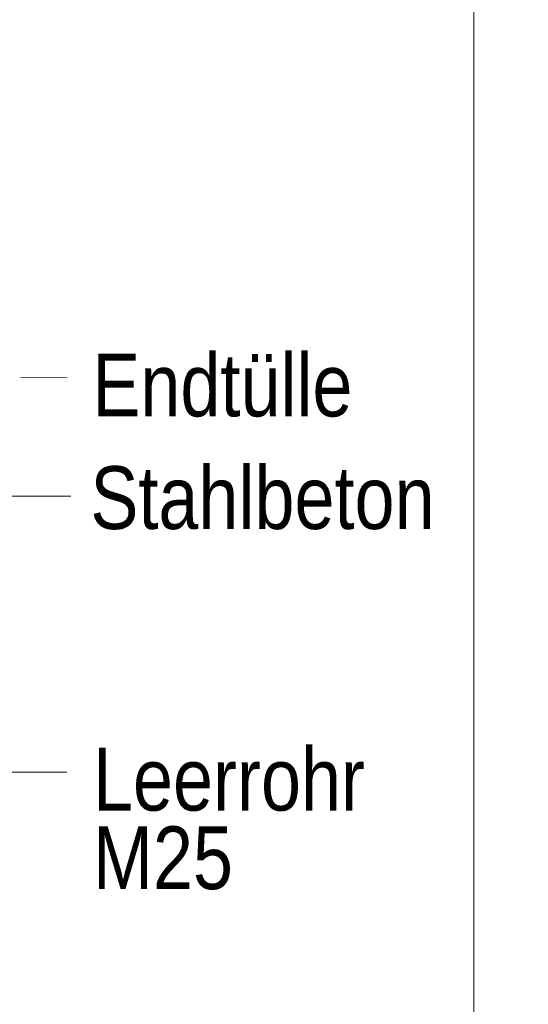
# Model space of a CAD drawing. Extents: x -500 to 300, y 62 to 1162.
# Tile 87 of 90: x 244 to 255, y 788 to 810. Entities that reach past the tile are written whole.
import ezdxf
from ezdxf.lldxf.tags import DXFTag

# ---------------------------------------------------------------- set-up
doc = ezdxf.new("R2010")
doc.units = 0
doc.layers.get('0').update_dxf_attribs({"lineweight": 13})
doc.layers.add('E_Detail_Beschriftung', color=7, linetype='Continuous', lineweight=13, true_color=0x009900)
doc.layers.add('E_Detail_Linie_Text_Bem', color=7, linetype='Continuous', lineweight=13)
doc.styles.get("Standard").update_dxf_attribs({"font": 'ARIALN.TTF'})
tags = doc.linetypes.add('fein_strichliert-A06G93S58I', pattern=[4, 1, -2, 1]).pattern_tags.tags
tags[8:9] = [DXFTag(74, 4), DXFTag(75, 0), DXFTag(340, '0'), DXFTag(46, 0.0), DXFTag(50, 0.0), DXFTag(44, 0.0), DXFTag(45, 0.0)]
tags[6:7] = [DXFTag(74, 4), DXFTag(75, 0), DXFTag(340, '0'), DXFTag(46, 0.0), DXFTag(50, 0.0), DXFTag(44, 0.0), DXFTag(45, 0.0)]
tags[4:5] = [DXFTag(74, 4), DXFTag(75, 0), DXFTag(340, '0'), DXFTag(46, 0.0), DXFTag(50, 0.0), DXFTag(44, 0.0), DXFTag(45, 0.0)]

# ---------------------------------------------------------------- blocks, each defined once
blk = doc.blocks.new('Referenz-A06G93S98I')
at = {"layer": 'E_Detail_Linie_Text_Bem', "linetype": 'fein_strichliert-A06G93S58I', "ltscale": 0.65}
blk.add_line((253.869, 761.593), (253.869, 822.909), dxfattribs=at)
at = {"layer": 'E_Detail_Linie_Text_Bem', "color": 0, "linetype": 'Continuous', "ltscale": 0.13}
for p, q in [((244.803, 802.475), (243.775, 802.477)), ((244.888, 799.833), (243.205, 799.833)), ((241.781, 793.679), (244.802, 793.679))]:
    blk.add_line(p, q, dxfattribs=at)
at = {"layer": 'E_Detail_Beschriftung', "linetype": 'Continuous', "ltscale": 0.13, "char_height": 1.4, "attachment_point": 1}
for s, insert in [('{\\fArial Narrow;Endtülle}', (245.367, 803.012)), ('{\\fArial Narrow;Stahlbeton}', (245.324, 800.5)), ('{\\fArial Narrow;Leerrohr}', (245.381, 794.219)), ('{\\fArial Narrow;M25}', (245.381, 792.466))]:
    blk.add_mtext(s, dxfattribs=dict(at, insert=insert))

msp = doc.modelspace()

# ---------------------------------------------------------------- block references
at = {"color": 8, "lineweight": 25, "ltscale": 0.25, "true_color": 0x808080}
msp.add_blockref('Referenz-A06G93S98I', (0, 0), dxfattribs=at)

doc.saveas('drawing.dxf')
